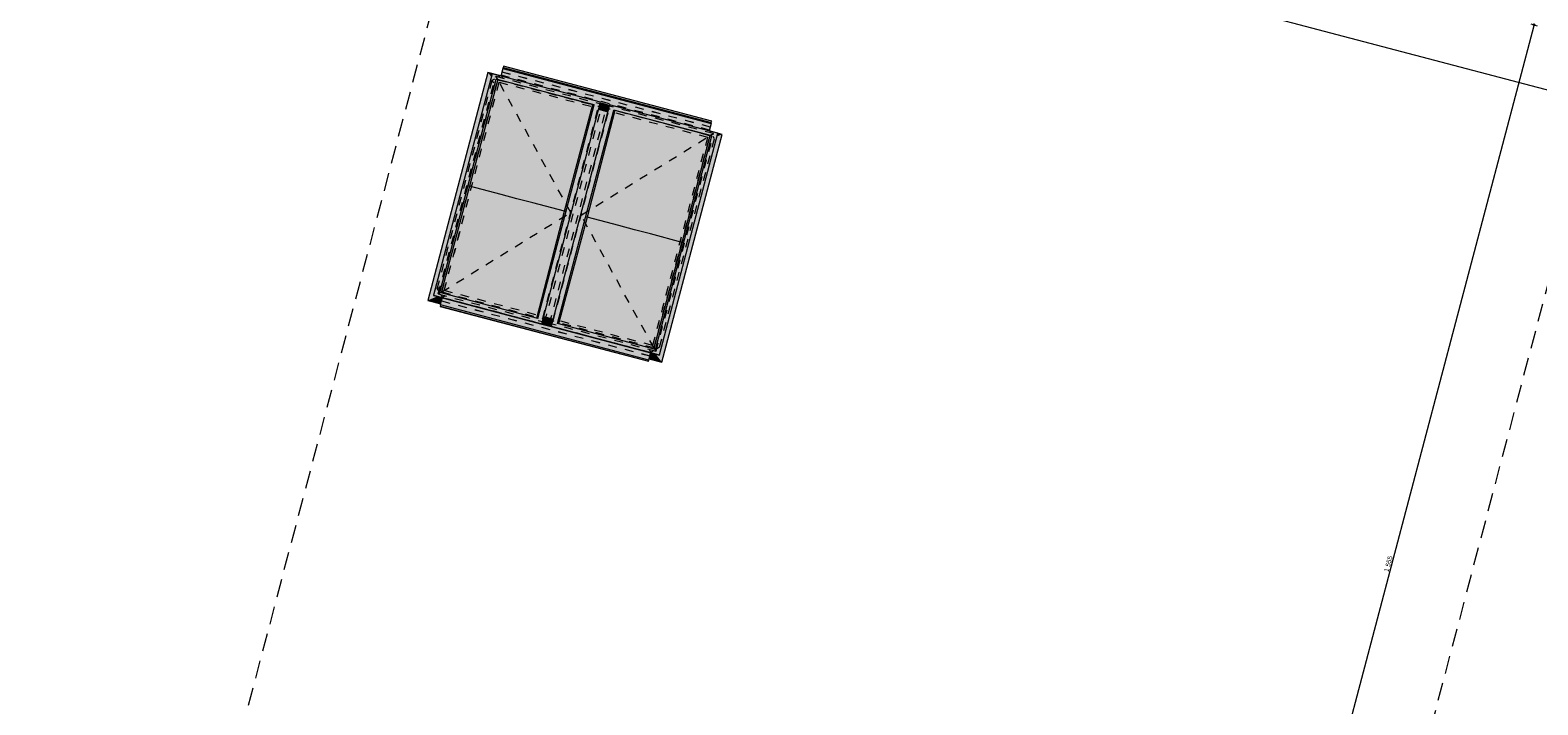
# Model space of a CAD drawing. Header units: millimetres. Extents: x -176817 to 18864955, y -12996033 to 201123.
# Tile 55 of 256: x 92019 to 113013, y 11695 to 21087. Entities that reach past the tile are written whole.
import ezdxf
from ezdxf.enums import TextEntityAlignment as Align

# ---------------------------------------------------------------- set-up
doc = ezdxf.new("R2010")
doc.units = ezdxf.units.MM
doc.header["$MEASUREMENT"] = 0
doc.linetypes.add('Przerywana', pattern=[240, 120, -120])
doc.linetypes.add('Przerywana długa', pattern=[390, 250, -140])
for name, color, linetype in [('213-A Wymiarowanie wewnętrzne', 7, 'Continuous'), ('231-A Ściany zewnętrzne', 7, 'Continuous'), ('232-A Klapy oddymiające', 7, 'Continuous'), ('232-A Klapy oddymiające podkład', 7, 'Continuous'), ('410-K Osie', 7, 'Continuous')]:
    doc.layers.add(name, color=color, linetype=linetype)
doc.styles.add('STYL_AUTOMATYCZNY_4', font='arial.ttf')
doc.styles.add('STYL_AUTOMATYCZNY_8', font='ARIALN.TTF')
doc.dimstyles.new('STYL_AUTOMATYCZNY__3', dxfattribs={"dimtxt": 64.999998, "dimasz": 47.5, "dimexe": 0.18, "dimexo": 0.0625, "dimgap": 0, "dimtad": 1, "dimdec": 1, "dimlfac": 0.1, "dimzin": 0, "dimdsep": 46, "dimtxsty": 'STYL_AUTOMATYCZNY_4', "dimblk": 'ARROWHEAD_11', "dimblk1": 'ARROWHEAD_11', "dimblk2": 'ARROWHEAD_11', "dimcen": 0.09, "dimclrd": 30, "dimclre": 30, "dimclrt": 30, "dimazin": 0, "dimtfac": 1, "dimtdec": 4, "dimtmove": 0, "dimatfit": 3, "dimfxl": 0, "dimtolj": 1, "dimtzin": 0, "dimarcsym": 0})
pattern_1 = [(75.21803, (0, 0), (-100.48358, 26.51508), [60, -120]), (75.21803, (-27.28, 100.28), (-100.48358, 26.51508), [60, -120]), (135.21803, (15.31, 58.01), (73.20452, 73.7638), [60, -120]), (135.21803, (-85.18, 84.53), (73.20452, 73.7638), [60, -120]), (195.21803, (0, 0), (-27.27906, 100.27887), [60, -120]), (195.21803, (-100.48, 26.52), (-27.27906, 100.27887), [60, -120])]

# ---------------------------------------------------------------- blocks, each defined once
blk = doc.blocks.new('Ściana_272_2', base_point=(84121, 12068))
at = {"layer": '231-A Ściany zewnętrzne', "linetype": 'Continuous', "lineweight": 0, "true_color": 0x000000}
h = blk.add_hatch(dxfattribs=at)
h.set_pattern_fill('Styropian_0002', color=18, style=0, pattern_type=2)
h.set_pattern_definition(pattern_1)
h.paths.add_polyline_path([(84121, 12068), (84093, 11962), (84103, 11959), (84129, 12056), (84119, 12058), (84122, 12068)])
h = blk.add_hatch(dxfattribs=at)
h.set_pattern_fill('Styropian_0002', color=18, style=0, pattern_type=2)
h.set_pattern_definition(pattern_1)
h.paths.add_polyline_path([(84113, 11957), (94323, 9262), (94351, 9369), (84122, 12068), (84141, 12063)])
at = {"layer": '231-A Ściany zewnętrzne', "color": 7, "linetype": 'Continuous', "lineweight": 0, "flags": 128}
for points in [[(84093, 11962), (84121, 12068)], [(86607, 11412), (84121, 12068)], [(84093, 11962), (84103, 11959)], [(84113, 11957), (86578, 11306)], [(86869, 11229), (94323, 9262)], [(94351, 9369), (86897, 11336)]]:
    blk.add_lwpolyline(points, dxfattribs=at)
blk = doc.blocks.new('Klapa mcr_PROLIGHT_DVP[236]_2', base_point=(99605, 18480))
at = {"layer": '232-A Klapy oddymiające', "linetype": 'Continuous', "lineweight": 0, "true_color": 0xffffff}
for points in [[(98605, 20566), (101509, 19819), (98609, 20584)], [(98439, 20437), (98393, 20497), (97556, 17325), (97874, 18296), (98006, 18796)], [(97637, 17397), (98508, 20406), (98450, 20481)], [(97724, 17433), (98508, 20406), (97637, 17397)], [(98136, 18914), (98529, 20401), (98527, 20401), (98397, 19985), (98116, 18920)], [(98136, 18914), (98578, 18799), (98539, 20398), (98529, 20401)], [(98573, 20448), (98574, 20449), (98393, 20497), (98450, 20479), (98450, 20481)], [(98449, 20476), (98450, 20479), (98393, 20497), (98439, 20437)], [(98397, 19985), (98527, 20401), (98508, 20406)], [(99873, 20046), (98450, 20481), (98508, 20406)], [(99960, 20082), (98450, 20481), (99873, 20046)], [(98508, 20406), (98508, 20406), (98529, 20401), (98539, 20398), (99198, 20224), (99208, 20222), (99856, 20051)], [(99873, 20046), (99873, 20046), (98518, 20404), (98559, 20393)], [(99187, 20227), (98539, 20398), (98578, 18799)], [(99077, 20315), (101501, 19788), (98601, 20553), (98573, 20448)], [(101504, 19801), (98605, 20566), (98601, 20553)], [(101501, 19788), (101504, 19801), (98601, 20553)], [(98605, 20566), (101504, 19801), (101509, 19819)], [(99193, 20226), (99187, 20227), (98578, 18799), (98798, 18740)], [(98798, 18740), (99019, 18682), (99198, 20224), (99193, 20226)], [(99460, 18565), (99208, 20222), (99198, 20224), (99019, 18682)], [(100087, 20049), (101473, 19683), (101501, 19788), (99077, 20315), (99960, 20082), (99958, 20075), (100085, 20041)], [(99856, 20051), (99208, 20222), (99460, 18565)], [(99146, 16999), (99960, 20082), (99088, 17073)], [(99960, 20082), (99873, 20046), (99088, 17073)], [(100145, 19975), (100087, 20049), (99273, 16965)], [(99360, 17001), (100145, 19975), (99273, 16965)], [(99381, 17888), (99848, 19144), (100060, 19948), (99933, 19981)], [(99460, 18565), (99602, 19021), (99873, 20046), (99856, 20051)], [(99752, 18488), (99773, 18482), (100161, 19970), (100159, 19971), (100051, 19621)], [(100214, 18367), (100172, 19967), (100161, 19970), (99773, 18482)], [(100060, 19948), (100061, 19952), (99934, 19986), (99933, 19981)], [(100062, 19954), (99935, 19988), (99934, 19986), (100061, 19952)], [(100062, 19954), (100065, 19966), (99981, 19989), (99938, 20001), (99935, 19988)], [(100062, 19954), (100062, 19954), (99935, 19988), (99935, 19988)], [(100065, 19967), (100074, 20000), (99946, 20030), (99938, 20001)], [(100065, 19967), (100065, 19967), (99938, 20001), (99938, 20001)], [(100065, 19967), (100065, 19967), (99938, 20001), (99938, 20001)], [(100074, 20000), (100082, 20029), (99955, 20063), (99946, 20030)], [(100084, 20040), (99957, 20074), (99955, 20063), (100082, 20029)], [(100084, 20040), (100085, 20041), (99958, 20075), (99957, 20074)], [(99981, 19989), (100065, 19966), (100065, 19967)], [(100159, 19971), (100145, 19974), (100051, 19621)], [(100145, 19975), (101509, 19615), (100087, 20049)], [(101509, 19615), (101596, 19651), (100087, 20049)], [(101509, 19615), (100145, 19975), (101509, 19614)], [(100841, 19791), (101499, 19617), (101459, 19628), (100145, 19975), (100145, 19974), (100161, 19970), (100172, 19967), (100830, 19794)], [(100820, 19796), (100172, 19967), (100214, 18367)], [(100435, 18309), (100825, 19795), (100820, 19796), (100214, 18367)], [(100435, 18309), (100656, 18250), (100830, 19794), (100825, 19795)], [(101096, 18133), (100841, 19791), (100830, 19794), (100656, 18250)], [(100841, 19791), (101096, 18133), (101489, 19620)], [(100783, 16567), (101596, 19651), (100725, 16641)], [(100725, 16641), (101596, 19651), (101509, 19615)], [(100731, 16575), (100817, 16464), (101654, 19636), (101336, 18665), (101285, 18471), (100782, 16563), (100781, 16563), (100781, 16562)], [(101239, 18589), (101509, 19614), (101499, 19617), (101489, 19620), (101096, 18133)], [(101336, 18665), (101654, 19636), (101585, 19607)], [(101654, 19636), (101473, 19684), (101473, 19683), (101596, 19651), (101585, 19607)], [(99297, 17056), (99848, 19144), (99381, 17888), (99170, 17089)], [(97744, 17428), (98136, 18914), (97995, 18462), (97724, 17433)], [(98392, 17257), (98136, 18914), (97744, 17428)], [(98136, 18914), (98116, 18920), (97995, 18462)], [(98403, 17254), (98578, 18799), (98136, 18914), (98392, 17257)], [(99480, 18560), (99602, 19021), (99460, 18565)], [(98403, 17254), (98408, 17252), (98798, 18740), (98578, 18799)], [(99019, 18682), (98798, 18740), (98408, 17252), (98413, 17251)], [(99061, 17080), (99019, 18682), (98413, 17251)], [(99072, 17077), (99460, 18565), (99019, 18682), (99061, 17080)], [(99480, 18560), (99460, 18565), (99072, 17077), (99073, 17077), (99181, 17426)], [(99773, 18482), (99631, 18026), (99360, 17001), (99376, 16997)], [(100024, 16826), (99773, 18482), (99376, 16997)], [(99773, 18482), (99752, 18488), (99631, 18026)], [(100035, 16823), (100214, 18367), (99773, 18482), (100024, 16826)], [(101096, 18133), (101117, 18128), (101239, 18589)], [(97685, 17379), (97635, 17392), (97637, 17397), (97760, 17865), (97874, 18296), (97556, 17325)], [(100435, 18309), (100214, 18367), (100035, 16823), (100040, 16822)], [(100046, 16820), (100656, 18250), (100435, 18309), (100040, 16822)], [(100694, 16649), (100656, 18250), (100046, 16820)], [(101096, 18133), (100656, 18250), (100694, 16649), (100704, 16647)], [(101117, 18128), (101096, 18133), (100704, 16647), (100706, 16646), (100837, 17066)], [(99146, 16999), (97724, 17433), (97637, 17397)], [(99146, 16999), (99088, 17073), (97724, 17433)], [(99088, 17073), (99181, 17426), (99073, 17077)], [(97556, 17325), (97737, 17277), (97758, 17359), (97685, 17379)], [(97737, 17277), (97737, 17277), (97556, 17325), (97556, 17325)], [(97635, 17392), (99145, 16994), (97637, 17397)], [(99145, 16994), (99146, 16999), (97637, 17397)], [(100627, 16477), (97728, 17243), (97727, 17242)], [(100627, 16478), (97732, 17261), (97728, 17243)], [(100627, 16477), (100627, 16478), (97728, 17243)], [(100326, 16576), (98093, 17271), (97758, 17359), (97732, 17261)], [(100632, 16495), (97732, 17261), (100627, 16478)], [(100632, 16495), (100658, 16594), (99272, 16960), (99272, 16961), (99145, 16994), (99145, 16994), (98093, 17271), (100326, 16576)], [(99272, 16962), (99276, 16975), (99159, 17006), (99148, 17007), (99145, 16995)], [(99159, 17006), (99149, 17008), (99148, 17007)], [(99276, 16977), (99284, 17007), (99158, 17043), (99149, 17011)], [(99149, 17010), (99276, 16976), (99276, 16977), (99149, 17011)], [(99276, 16975), (99276, 16976), (99149, 17010), (99149, 17008)], [(99284, 17007), (99293, 17039), (99166, 17073), (99158, 17043)], [(99293, 17039), (99296, 17053), (99169, 17087), (99166, 17074), (99239, 17053)], [(99239, 17053), (99166, 17074), (99166, 17073)], [(99296, 17054), (99297, 17054), (99170, 17088), (99169, 17087)], [(99169, 17087), (99296, 17054), (99296, 17054), (99169, 17087)], [(99296, 17054), (99296, 17054), (99169, 17087), (99169, 17087)], [(99296, 17053), (99296, 17054), (99169, 17087), (99169, 17087)], [(99297, 17056), (99170, 17089), (99170, 17088), (99297, 17054)], [(100725, 16641), (100837, 17066), (100706, 16646)], [(99272, 16961), (99272, 16962), (99145, 16995), (99145, 16994), (99145, 16994)], [(99272, 16960), (100781, 16562), (99273, 16965)], [(99273, 16965), (100783, 16567), (99360, 17001)], [(100783, 16567), (99273, 16965), (100781, 16562)], [(100783, 16567), (100725, 16641), (99360, 17001)], [(100638, 16520), (100817, 16464), (100731, 16575), (100658, 16594)], [(100636, 16512), (100817, 16464), (100638, 16520)], [(100817, 16464), (100636, 16512), (100636, 16512), (100817, 16464)]]:
    blk.add_hatch(color=7, dxfattribs=at).paths.add_polyline_path(points)
at = {"layer": '232-A Klapy oddymiające', "color": 7, "linetype": 'Continuous', "lineweight": 0}
for p, q in [((98609, 20584), (98605, 20566)), ((101509, 19819), (98609, 20584)), ((98393, 20497), (97556, 17325)), ((98450, 20481), (97637, 17397)), ((97724, 17433), (98508, 20406)), ((98529, 20401), (98136, 18914)), ((98574, 20449), (98393, 20497)), ((99960, 20082), (98450, 20481)), ((99873, 20046), (98508, 20406)), ((98508, 20406), (98529, 20401)), ((98601, 20553), (98573, 20448)), ((98605, 20566), (98601, 20553)), ((98601, 20553), (101501, 19788)), ((98605, 20566), (101504, 19801)), ((99208, 20222), (99873, 20046)), ((99088, 17073), (99873, 20046)), ((99146, 16999), (99960, 20082)), ((100087, 20049), (99273, 16965)), ((99360, 17001), (100145, 19975)), ((99460, 18565), (99856, 20051)), ((100161, 19970), (99773, 18482)), ((100060, 19948), (99933, 19981)), ((99934, 19986), (100061, 19952)), ((100062, 19954), (99935, 19988)), ((100065, 19967), (99938, 20001)), ((100082, 20029), (99955, 20063)), ((100084, 20040), (99957, 20074)), ((101596, 19651), (100087, 20049)), ((101509, 19615), (100145, 19975)), ((100145, 19974), (100161, 19970)), ((100841, 19791), (101509, 19614)), ((101501, 19788), (101473, 19683)), ((101501, 19788), (101504, 19801)), ((101504, 19801), (101509, 19819)), ((100725, 16641), (101509, 19615)), ((100783, 16567), (101596, 19651)), ((100817, 16464), (101654, 19636)), ((101096, 18133), (101489, 19620)), ((101654, 19636), (101473, 19684)), ((98136, 18914), (97744, 17428)), ((98136, 18914), (98116, 18920)), ((98578, 18799), (98136, 18914)), ((98798, 18740), (98578, 18799)), ((99019, 18682), (98798, 18740)), ((99460, 18565), (99019, 18682)), ((99072, 17077), (99460, 18565)), ((99773, 18482), (99376, 16997)), ((99480, 18560), (99460, 18565)), ((99773, 18482), (99752, 18488)), ((100214, 18367), (99773, 18482)), ((100435, 18309), (100214, 18367)), ((100656, 18250), (100435, 18309)), ((101096, 18133), (100656, 18250)), ((100704, 16647), (101096, 18133)), ((101117, 18128), (101096, 18133)), ((99088, 17073), (97724, 17433)), ((97737, 17277), (97556, 17325)), ((97556, 17325), (97737, 17277)), ((97556, 17325), (97556, 17325)), ((97637, 17397), (97635, 17392)), ((97635, 17392), (99145, 16994)), ((97637, 17397), (99146, 16999)), ((97728, 17243), (97727, 17242)), ((97727, 17242), (100627, 16477)), ((97732, 17261), (97728, 17243)), ((97728, 17243), (100627, 16478)), ((97732, 17261), (97758, 17359)), ((100632, 16495), (97732, 17261)), ((99149, 17011), (99276, 16977)), ((99293, 17039), (99166, 17073)), ((99296, 17054), (99169, 17087)), ((99169, 17087), (99296, 17054)), ((99296, 17053), (99169, 17087)), ((99297, 17056), (99170, 17089)), ((99145, 16994), (99146, 16999)), ((99145, 16995), (99272, 16962)), ((99273, 16965), (99272, 16960)), ((99272, 16960), (100781, 16562)), ((99273, 16965), (100783, 16567)), ((100725, 16641), (99360, 17001)), ((100632, 16495), (100658, 16594)), ((100627, 16478), (100632, 16495)), ((100627, 16477), (100627, 16478)), ((100817, 16464), (100636, 16512)), ((100636, 16512), (100817, 16464)), ((100781, 16562), (100783, 16567)), ((100817, 16464), (100817, 16464))]:
    blk.add_line(p, q, dxfattribs=at)
blk = doc.blocks.new('*D3094')
at = {"layer": '213-A Wymiarowanie wewnętrzne', "linetype": 'Continuous', "lineweight": 200}
for points in [[(98672, 24066), (98673, 24061), (98676, 24057), (98680, 24055), (98685, 24054), (98689, 24055), (98694, 24057), (98696, 24061), (98697, 24066), (98696, 24071), (98694, 24075), (98689, 24078), (98685, 24079), (98680, 24078), (98676, 24075), (98673, 24071)], [(113466, 20163), (113467, 20158), (113469, 20154), (113474, 20151), (113478, 20150), (113483, 20151), (113487, 20154), (113490, 20158), (113491, 20163), (113490, 20167), (113487, 20171), (113483, 20174), (113478, 20175), (113474, 20174), (113469, 20171), (113467, 20167)]]:
    blk.add_hatch(color=30, dxfattribs=at).paths.add_polyline_path(points)
at = {"layer": '213-A Wymiarowanie wewnętrzne', "color": 30, "linetype": 'Continuous', "lineweight": 0}
for p, q in [((98682, 24054), (98673, 24021)), ((98697, 24112), (98688, 24078)), ((113466, 20166), (98697, 24063))]:
    blk.add_line(p, q, dxfattribs=at)
blk.add_circle((98685, 24066), 12.5, dxfattribs=at)
at = {"layer": '213-A Wymiarowanie wewnętrzne', "color": 30, "lineweight": 200, "insert": (105977, 22155), "char_height": 65, "attachment_point": 7, "rotation": 345.218, "style": 'STYL_AUTOMATYCZNY_4'}
blk.add_mtext('\\A1;{\\pql;\\fArial|b0|i0|c238|p0;\\W1.000000;1\xa0530}', dxfattribs=at)
blk = doc.blocks.new('ARROWHEAD_11')
at = {"color": 0, "linetype": 'Continuous', "lineweight": 0}
blk.add_line((0, 0), (-1, 0), dxfattribs=at)
at = {"color": 0, "linetype": 'Continuous', "lineweight": 0, "const_width": 0.25, "flags": 128}
blk.add_lwpolyline([(-0.125, 0, 1), (0.125, 0, 1)], format="xyb", close=True, dxfattribs=at)
blk = doc.blocks.new('*D3222')
at = {"layer": '213-A Wymiarowanie wewnętrzne', "linetype": 'Continuous', "lineweight": 200}
for points in [[(112946, 21161), (112947, 21157), (112950, 21153), (112954, 21150), (112959, 21149), (112964, 21150), (112968, 21153), (112971, 21157), (112971, 21161), (112971, 21166), (112968, 21170), (112964, 21173), (112959, 21174), (112954, 21173), (112950, 21170), (112947, 21166)], [(108979, 6126), (108980, 6121), (108983, 6117), (108987, 6115), (108992, 6114), (108996, 6115), (109000, 6117), (109003, 6121), (109004, 6126), (109003, 6131), (109000, 6135), (108996, 6138), (108992, 6139), (108987, 6138), (108983, 6135), (108980, 6131)]]:
    blk.add_hatch(color=30, dxfattribs=at).paths.add_polyline_path(points)
at = {"layer": '213-A Wymiarowanie wewnętrzne', "color": 30, "linetype": 'Continuous', "lineweight": 0}
for p, q in [((112956, 21149), (108995, 6138)), ((112914, 21173), (112947, 21165)), ((112971, 21158), (113004, 21149))]:
    blk.add_line(p, q, dxfattribs=at)
blk.add_circle((112959, 21161), 12.5, dxfattribs=at)
at = {"layer": '213-A Wymiarowanie wewnętrzne', "color": 30, "lineweight": 200, "insert": (110934, 13539), "char_height": 65, "attachment_point": 7, "rotation": 75.218, "style": 'STYL_AUTOMATYCZNY_4'}
blk.add_mtext('\\A1;{\\pql;\\fArial|b0|i0|c238|p0;\\W1.000000;1\xa0555}', dxfattribs=at)
blk = doc.blocks.new('*D3223')
at = {"layer": '213-A Wymiarowanie wewnętrzne', "linetype": 'Continuous', "lineweight": 200}
for points in [[(108979, 6126), (108980, 6121), (108983, 6117), (108987, 6115), (108992, 6114), (108996, 6115), (109000, 6117), (109003, 6121), (109004, 6126), (109003, 6131), (109000, 6135), (108996, 6138), (108992, 6139), (108987, 6138), (108983, 6135), (108980, 6131)], [(108826, 5546), (108827, 5541), (108830, 5537), (108834, 5534), (108838, 5533), (108843, 5534), (108847, 5537), (108850, 5541), (108851, 5546), (108850, 5551), (108847, 5555), (108843, 5557), (108838, 5558), (108834, 5557), (108830, 5555), (108827, 5551)]]:
    blk.add_hatch(color=30, dxfattribs=at).paths.add_polyline_path(points)
at = {"layer": '213-A Wymiarowanie wewnętrzne', "color": 30, "linetype": 'Continuous', "lineweight": 0}
for p, q in [((108988, 6114), (108842, 5558)), ((108946, 6138), (108979, 6129)), ((109004, 6123), (109037, 6114)), ((108793, 5558), (108826, 5549)), ((108835, 5534), (108832, 5522)), ((108851, 5543), (108884, 5534))]:
    blk.add_line(p, q, dxfattribs=at)
for centre in [(108992, 6126), (108838, 5546)]:
    blk.add_circle(centre, 12.5, dxfattribs=at)
at = {"layer": '213-A Wymiarowanie wewnętrzne', "color": 30, "lineweight": 200, "insert": (108890, 5791), "char_height": 65, "attachment_point": 7, "rotation": 75.218, "style": 'STYL_AUTOMATYCZNY_4'}
blk.add_mtext('\\A1;{\\pql;\\fArial|b0|i0|c238|p0;\\W1.000000;60}', dxfattribs=at)
blk = doc.blocks.new('*D3227')
at = {"layer": '213-A Wymiarowanie wewnętrzne', "linetype": 'Continuous', "lineweight": 200}
for points in [[(153564, 49744), (153565, 49739), (153568, 49735), (153572, 49733), (153577, 49732), (153582, 49733), (153586, 49735), (153589, 49739), (153589, 49744), (153589, 49749), (153586, 49753), (153582, 49756), (153577, 49757), (153572, 49756), (153568, 49753), (153565, 49749)], [(144048, 13679), (144049, 13674), (144051, 13670), (144055, 13667), (144060, 13666), (144065, 13667), (144069, 13670), (144072, 13674), (144073, 13679), (144072, 13683), (144069, 13687), (144065, 13690), (144060, 13691), (144055, 13690), (144051, 13687), (144049, 13683)]]:
    blk.add_hatch(color=30, dxfattribs=at).paths.add_polyline_path(points)
at = {"layer": '213-A Wymiarowanie wewnętrzne', "color": 30, "linetype": 'Continuous', "lineweight": 0}
for p, q in [((153574, 49732), (144063, 13691)), ((153532, 49756), (153565, 49747)), ((153589, 49741), (153622, 49732))]:
    blk.add_line(p, q, dxfattribs=at)
blk.add_circle((153577, 49744), 12.5, dxfattribs=at)
at = {"layer": '213-A Wymiarowanie wewnętrzne', "color": 30, "lineweight": 200, "insert": (148778, 31607), "char_height": 65, "attachment_point": 7, "rotation": 75.218, "style": 'STYL_AUTOMATYCZNY_4'}
blk.add_mtext('\\A1;{\\pql;\\fArial|b0|i0|c238|p0;\\W1.000000;3\xa0730}', dxfattribs=at)
blk = doc.blocks.new('*D3228')
at = {"layer": '213-A Wymiarowanie wewnętrzne', "linetype": 'Continuous', "lineweight": 200}
for points in [[(144048, 13679), (144049, 13674), (144051, 13670), (144055, 13667), (144060, 13666), (144065, 13667), (144069, 13670), (144072, 13674), (144073, 13679), (144072, 13683), (144069, 13687), (144065, 13690), (144060, 13691), (144055, 13690), (144051, 13687), (144049, 13683)], [(143869, 13002), (143870, 12997), (143873, 12993), (143877, 12990), (143882, 12989), (143886, 12990), (143890, 12993), (143893, 12997), (143894, 13002), (143893, 13007), (143890, 13011), (143886, 13013), (143882, 13014), (143877, 13013), (143873, 13011), (143870, 13007)]]:
    blk.add_hatch(color=30, dxfattribs=at).paths.add_polyline_path(points)
at = {"layer": '213-A Wymiarowanie wewnętrzne', "color": 30, "linetype": 'Continuous', "lineweight": 0}
for p, q in [((144057, 13666), (143885, 13014)), ((144015, 13691), (144048, 13682)), ((144072, 13675), (144106, 13667))]:
    blk.add_line(p, q, dxfattribs=at)
blk.add_circle((144060, 13679), 12.5, dxfattribs=at)
at = {"layer": '213-A Wymiarowanie wewnętrzne', "color": 30, "lineweight": 200, "insert": (143946, 13296), "char_height": 65, "attachment_point": 7, "rotation": 75.218, "style": 'STYL_AUTOMATYCZNY_4'}
blk.add_mtext('\\A1;{\\pql;\\fArial|b0|i0|c238|p0;\\W1.000000;70}', dxfattribs=at)
blk = doc.blocks.new('*D3229')
at = {"layer": '213-A Wymiarowanie wewnętrzne', "linetype": 'Continuous', "lineweight": 200}
for points in [[(143869, 13002), (143870, 12997), (143873, 12993), (143877, 12990), (143882, 12989), (143886, 12990), (143890, 12993), (143893, 12997), (143894, 13002), (143893, 13007), (143890, 13011), (143886, 13013), (143882, 13014), (143877, 13013), (143873, 13011), (143870, 13007)], [(139902, -2034), (139903, -2038), (139905, -2042), (139909, -2045), (139914, -2046), (139919, -2045), (139923, -2042), (139926, -2038), (139927, -2034), (139926, -2029), (139923, -2025), (139919, -2022), (139914, -2021), (139909, -2022), (139905, -2025), (139903, -2029)]]:
    blk.add_hatch(color=30, dxfattribs=at).paths.add_polyline_path(points)
at = {"layer": '213-A Wymiarowanie wewnętrzne', "color": 30, "linetype": 'Continuous', "lineweight": 0}
for p, q in [((143878, 12990), (139917, -2022)), ((143836, 13014), (143870, 13005)), ((143894, 12999), (143927, 12990))]:
    blk.add_line(p, q, dxfattribs=at)
blk.add_circle((143882, 13002), 12.5, dxfattribs=at)
at = {"layer": '213-A Wymiarowanie wewnętrzne', "color": 30, "lineweight": 200, "insert": (141857, 5380), "char_height": 65, "attachment_point": 7, "rotation": 75.218, "style": 'STYL_AUTOMATYCZNY_4'}
blk.add_mtext('\\A1;{\\pql;\\fArial|b0|i0|c238|p0;\\W1.000000;1\xa0555}', dxfattribs=at)
blk = doc.blocks.new('*D3230')
at = {"layer": '213-A Wymiarowanie wewnętrzne', "linetype": 'Continuous', "lineweight": 200}
for points in [[(139902, -2034), (139903, -2038), (139905, -2042), (139909, -2045), (139914, -2046), (139919, -2045), (139923, -2042), (139926, -2038), (139927, -2034), (139926, -2029), (139923, -2025), (139919, -2022), (139914, -2021), (139909, -2022), (139905, -2025), (139903, -2029)], [(139749, -2614), (139750, -2619), (139752, -2623), (139756, -2625), (139761, -2626), (139766, -2625), (139770, -2623), (139773, -2619), (139774, -2614), (139773, -2609), (139770, -2605), (139766, -2602), (139761, -2601), (139756, -2602), (139752, -2605), (139750, -2609)]]:
    blk.add_hatch(color=30, dxfattribs=at).paths.add_polyline_path(points)
at = {"layer": '213-A Wymiarowanie wewnętrzne', "color": 30, "linetype": 'Continuous', "lineweight": 0}
for p, q in [((139911, -2046), (139764, -2602)), ((139869, -2022), (139902, -2030)), ((139926, -2037), (139959, -2046)), ((139716, -2602), (139749, -2611)), ((139758, -2626), (139755, -2638)), ((139773, -2617), (139806, -2626))]:
    blk.add_line(p, q, dxfattribs=at)
for centre in [(139914, -2034), (139761, -2614)]:
    blk.add_circle(centre, 12.5, dxfattribs=at)
at = {"layer": '213-A Wymiarowanie wewnętrzne', "color": 30, "lineweight": 200, "insert": (139812, -2368), "char_height": 65, "attachment_point": 7, "rotation": 75.218, "style": 'STYL_AUTOMATYCZNY_4'}
blk.add_mtext('\\A1;{\\pql;\\fArial|b0|i0|c238|p0;\\W1.000000;60}', dxfattribs=at)
blk = doc.blocks.new('*D3234')
at = {"layer": '213-A Wymiarowanie wewnętrzne', "linetype": 'Continuous', "lineweight": 200}
for points in [[(167575, 46047), (167576, 46042), (167578, 46038), (167582, 46036), (167587, 46035), (167592, 46036), (167596, 46038), (167599, 46042), (167600, 46047), (167599, 46052), (167596, 46056), (167592, 46059), (167587, 46060), (167582, 46059), (167578, 46056), (167576, 46052)], [(158058, 9982), (158059, 9977), (158062, 9973), (158066, 9970), (158070, 9969), (158075, 9970), (158079, 9973), (158082, 9977), (158083, 9982), (158082, 9986), (158079, 9990), (158075, 9993), (158070, 9994), (158066, 9993), (158062, 9990), (158059, 9986)]]:
    blk.add_hatch(color=30, dxfattribs=at).paths.add_polyline_path(points)
at = {"layer": '213-A Wymiarowanie wewnętrzne', "color": 30, "linetype": 'Continuous', "lineweight": 0}
blk.add_line((167584, 46035), (158074, 9994), dxfattribs=at)
at = {"layer": '213-A Wymiarowanie wewnętrzne', "color": 30, "lineweight": 200, "insert": (162788, 27910), "char_height": 65, "attachment_point": 7, "rotation": 75.218, "style": 'STYL_AUTOMATYCZNY_4'}
blk.add_mtext('\\A1;{\\pql;\\fArial|b0|i0|c238|p0;\\W1.000000;3\xa0730}', dxfattribs=at)
blk = doc.blocks.new('*D3235')
at = {"layer": '213-A Wymiarowanie wewnętrzne', "linetype": 'Continuous', "lineweight": 200}
for points in [[(158058, 9982), (158059, 9977), (158062, 9973), (158066, 9970), (158070, 9969), (158075, 9970), (158079, 9973), (158082, 9977), (158083, 9982), (158082, 9986), (158079, 9990), (158075, 9993), (158070, 9994), (158066, 9993), (158062, 9990), (158059, 9986)], [(157879, 9305), (157880, 9300), (157883, 9296), (157887, 9293), (157892, 9292), (157897, 9293), (157901, 9296), (157903, 9300), (157904, 9305), (157903, 9310), (157901, 9314), (157897, 9316), (157892, 9317), (157887, 9316), (157883, 9314), (157880, 9310)]]:
    blk.add_hatch(color=30, dxfattribs=at).paths.add_polyline_path(points)
at = {"layer": '213-A Wymiarowanie wewnętrzne', "color": 30, "linetype": 'Continuous', "lineweight": 0}
for p, q in [((158067, 9970), (157895, 9317)), ((158025, 9994), (158058, 9985)), ((158083, 9978), (158116, 9970))]:
    blk.add_line(p, q, dxfattribs=at)
blk.add_circle((158070, 9982), 12.5, dxfattribs=at)
at = {"layer": '213-A Wymiarowanie wewnętrzne', "color": 30, "lineweight": 200, "insert": (157956, 9599), "char_height": 65, "attachment_point": 7, "rotation": 75.218, "style": 'STYL_AUTOMATYCZNY_4'}
blk.add_mtext('\\A1;{\\pql;\\fArial|b0|i0|c238|p0;\\W1.000000;70}', dxfattribs=at)
blk = doc.blocks.new('*D3236')
at = {"layer": '213-A Wymiarowanie wewnętrzne', "linetype": 'Continuous', "lineweight": 200}
for points in [[(157879, 9305), (157880, 9300), (157883, 9296), (157887, 9293), (157892, 9292), (157897, 9293), (157901, 9296), (157903, 9300), (157904, 9305), (157903, 9310), (157901, 9314), (157897, 9316), (157892, 9317), (157887, 9316), (157883, 9314), (157880, 9310)], [(153912, -5731), (153913, -5735), (153916, -5739), (153920, -5742), (153924, -5743), (153929, -5742), (153933, -5739), (153936, -5735), (153937, -5731), (153936, -5726), (153933, -5722), (153929, -5719), (153924, -5718), (153920, -5719), (153916, -5722), (153913, -5726)]]:
    blk.add_hatch(color=30, dxfattribs=at).paths.add_polyline_path(points)
at = {"layer": '213-A Wymiarowanie wewnętrzne', "color": 30, "linetype": 'Continuous', "lineweight": 0}
for p, q in [((157889, 9293), (153928, -5718)), ((157847, 9317), (157880, 9308)), ((157904, 9302), (157937, 9293))]:
    blk.add_line(p, q, dxfattribs=at)
blk.add_circle((157892, 9305), 12.5, dxfattribs=at)
at = {"layer": '213-A Wymiarowanie wewnętrzne', "color": 30, "lineweight": 200, "insert": (155867, 1683), "char_height": 65, "attachment_point": 7, "rotation": 75.218, "style": 'STYL_AUTOMATYCZNY_4'}
blk.add_mtext('\\A1;{\\pql;\\fArial|b0|i0|c238|p0;\\W1.000000;1\xa0555}', dxfattribs=at)
blk = doc.blocks.new('*D3237')
at = {"layer": '213-A Wymiarowanie wewnętrzne', "linetype": 'Continuous', "lineweight": 200}
for points in [[(153912, -5731), (153913, -5735), (153916, -5739), (153920, -5742), (153924, -5743), (153929, -5742), (153933, -5739), (153936, -5735), (153937, -5731), (153936, -5726), (153933, -5722), (153929, -5719), (153924, -5718), (153920, -5719), (153916, -5722), (153913, -5726)], [(153759, -6311), (153760, -6316), (153763, -6320), (153767, -6322), (153771, -6323), (153776, -6322), (153780, -6320), (153783, -6316), (153784, -6311), (153783, -6306), (153780, -6302), (153776, -6299), (153771, -6298), (153767, -6299), (153763, -6302), (153760, -6306)]]:
    blk.add_hatch(color=30, dxfattribs=at).paths.add_polyline_path(points)
at = {"layer": '213-A Wymiarowanie wewnętrzne', "color": 30, "linetype": 'Continuous', "lineweight": 0}
for p, q in [((153921, -5743), (153775, -6299)), ((153879, -5719), (153912, -5727)), ((153937, -5734), (153970, -5743)), ((153726, -6299), (153759, -6308)), ((153768, -6323), (153765, -6335)), ((153783, -6314), (153817, -6323))]:
    blk.add_line(p, q, dxfattribs=at)
for centre in [(153924, -5731), (153771, -6311)]:
    blk.add_circle(centre, 12.5, dxfattribs=at)
at = {"layer": '213-A Wymiarowanie wewnętrzne', "color": 30, "lineweight": 200, "insert": (153823, -6065), "char_height": 65, "attachment_point": 7, "rotation": 75.218, "style": 'STYL_AUTOMATYCZNY_4'}
blk.add_mtext('\\A1;{\\pql;\\fArial|b0|i0|c238|p0;\\W1.000000;60}', dxfattribs=at)
blk = doc.blocks.new('Standardowy znacznik osi[626]_2', base_point=(130461, 83150))
at = {"layer": '410-K Osie', "color": 5, "linetype": 'Przerywana długa', "lineweight": 0}
blk.add_line((129696, 80249), (108637, 444), dxfattribs=at)
at = {"layer": '410-K Osie', "color": 7, "lineweight": 0, "style": 'STYL_AUTOMATYCZNY_8'}
for tag, p in [('AC_MarkerText_1_0', (130514, 83318)), ('AC_MarkerText_1_1', (107861, -2530))]:
    blk.add_attdef(tag, text='', height=100, rotation=345.218, dxfattribs=at).set_placement(p, align=Align.TOP_CENTER)
blk = doc.blocks.new('Standardowy znacznik osi[627]_2', base_point=(114991, 87232))
at = {"layer": '410-K Osie', "color": 5, "linetype": 'Przerywana długa', "lineweight": 0}
blk.add_line((114225, 84331), (93199, 4649), dxfattribs=at)
at = {"layer": '410-K Osie', "color": 7, "lineweight": 0, "style": 'STYL_AUTOMATYCZNY_8'}
for tag, p in [('AC_MarkerText_1_0', (115044, 87402)), ('AC_MarkerText_1_1', (92423, 1676))]:
    blk.add_attdef(tag, text='', height=100, rotation=345.218, dxfattribs=at).set_placement(p, align=Align.TOP_CENTER)

msp = doc.modelspace()

# ---------------------------------------------------------------- linework, layer by layer
at = {"layer": '232-A Klapy oddymiające podkład', "color": 7, "linetype": 'Przerywana', "lineweight": 0}
for p, q in [((97688.44, 17488.34), (98453.86, 20389.05)), ((97702.09, 17414.46), (98502.2, 20446.58)), ((97750.98, 17442.93), (98530.67, 20397.7)), ((98453.86, 20389.05), (98488.03, 20408.95)), ((98476.68, 20349.88), (98453.86, 20389.05)), ((98502.2, 20446.58), (99984.37, 20055.48)), ((98502.2, 20446.58), (98530.67, 20397.7)), ((98530.67, 20397.7), (99935.49, 20027.01)), ((98536.91, 20437.42), (98576.07, 20460.23)), ((98588.82, 20508.58), (98576.07, 20460.23)), ((101476.78, 19694.81), (98576.07, 20460.23)), ((98598.87, 20421.07), (98576.07, 20460.23)), ((98588.5, 20507.37), (101489.2, 19741.95)), ((98588.82, 20508.58), (101489.52, 19743.16)), ((99155.8, 17072.23), (99935.49, 20027.01)), ((99184.27, 17023.35), (99984.37, 20055.48)), ((99252.02, 17005.47), (100052.12, 20037.6)), ((99300.9, 17033.94), (100080.59, 19988.72)), ((99935.49, 20027.01), (99984.37, 20055.48)), ((100047.86, 20021.44), (99980.11, 20039.32)), ((100048.18, 20022.65), (99980.43, 20040.53)), ((101534.3, 19646.49), (100052.12, 20037.6)), ((100080.59, 19988.72), (100052.12, 20037.6)), ((101485.42, 19618.02), (100080.59, 19988.72)), ((100511.32, 19949.57), (100511.37, 19949.55)), ((100428.36, 19868.04), (100410.39, 19872.78)), ((100428.36, 19868.04), (100428.41, 19868.02)), ((101489.52, 19743.16), (101476.78, 19694.81)), ((100705.72, 16663.24), (101485.42, 19618.02)), ((100734.2, 16614.36), (101534.3, 19646.49)), ((100782.53, 16671.89), (101547.95, 19572.6)), ((101499.58, 19655.65), (101476.78, 19694.81)), ((101534.3, 19646.49), (101485.42, 19618.02)), ((101547.95, 19572.6), (101528.05, 19606.77)), ((98001.69, 18283.54), (97920.75, 17976.8)), ((98001.69, 18283.54), (98001.74, 18283.53)), ((97845.33, 18082.92), (97845.38, 18082.91)), ((97727.61, 17511.16), (97688.44, 17488.34)), ((97688.44, 17488.34), (97711.25, 17449.17)), ((97702.09, 17414.46), (97750.98, 17442.93)), ((97750.98, 17442.93), (99155.8, 17072.23)), ((100902.4, 17518.11), (100821.46, 17211.38)), ((100902.4, 17518.11), (100902.45, 17518.1)), ((97702.09, 17414.46), (99184.27, 17023.35)), ((97736.81, 17405.3), (97759.61, 17366.14)), ((97746.86, 17317.79), (97759.61, 17366.14)), ((97746.86, 17317.79), (100647.55, 16552.37)), ((97747.18, 17319), (100647.87, 16553.58)), ((97798.77, 17388.94), (97759.61, 17366.14)), ((97759.61, 17366.14), (100660.33, 16600.71)), ((100939.42, 17266.47), (100939.47, 17266.46)), ((99155.8, 17072.23), (99184.27, 17023.35)), ((99255.96, 17020.42), (99188.21, 17038.29)), ((99256.28, 17021.62), (99188.53, 17039.5)), ((99300.9, 17033.94), (99252.02, 17005.47)), ((100734.2, 16614.36), (99252.02, 17005.47)), ((100705.72, 16663.24), (99300.9, 17033.94)), ((100821.97, 17213.31), (100822.02, 17213.3)), ((100872.39, 17012.43), (100872.44, 17012.42)), ((99662.93, 16967.32), (99644.96, 16972.07)), ((99646.9, 16971.56), (99646.95, 16971.54)), ((99662.93, 16967.32), (99662.98, 16967.31)), ((99694.87, 16855.47), (99694.92, 16855.46)), ((100637.52, 16639.87), (100660.33, 16600.71)), ((100647.55, 16552.37), (100660.33, 16600.71)), ((100699.48, 16623.52), (100660.33, 16600.71)), ((100734.2, 16614.36), (100705.72, 16663.24)), ((100782.53, 16671.89), (100743.36, 16649.07))]:
    msp.add_line(p, q, dxfattribs=at)
for points in [[(97750.98, 17442.93), (99545.64, 18549.62), (98530.67, 20397.7)], [(100705.72, 16663.24), (99690.75, 18511.33), (101485.42, 19618.02)]]:
    msp.add_lwpolyline(points, dxfattribs=at)
msp.add_lwpolyline([(98550.55, 20363.54), (101451.26, 19598.12), (100685.84, 16697.41), (97785.13, 17462.83)], close=True, dxfattribs=at)

# ---------------------------------------------------------------- block references
at = {"layer": '231-A Ściany zewnętrzne', "color": 7, "lineweight": 0}
msp.add_blockref('Ściana_272_2', (84121.49, 12068.1), dxfattribs=at)
at = {"layer": '232-A Klapy oddymiające', "color": 7, "linetype": 'Continuous', "lineweight": 0}
msp.add_blockref('Klapa mcr_PROLIGHT_DVP[236]_2', (99604.98, 18480.39), dxfattribs=at)
at = {"layer": '410-K Osie', "color": 5, "linetype": 'Continuous', "lineweight": 0}
for name, p in [('Standardowy znacznik osi[627]_2', (114990.6, 87232.11)), ('Standardowy znacznik osi[626]_2', (130461.06, 83149.85))]:
    msp.add_blockref(name, p, dxfattribs=at)

# ---------------------------------------------------------------- dimensions: what is measured, and where the dimension line sits
at = {"layer": '213-A Wymiarowanie wewnętrzne', "color": 30, "linetype": 'Continuous', "lineweight": 200}
for base, p1, p2, angle, picture, middle, turn in [((144060.19, 13678.56), (77651.76, 69778.81), (68134.99, 33713.3), 255.218034, '*D3227', (148774.58, 31722.89), 75.218034), ((158070.47, 9981.6), (77651.76, 69778.81), (68134.99, 33713.3), 255.218034, '*D3234', (162784.86, 28025.93), 75.218034), ((143881.59, 13001.73), (68134.99, 33713.3), (67956.39, 33036.47), 255.218034, '*D3228', (143926.87, 13351.64), 75.218034), ((157891.88, 9304.77), (68134.99, 33713.3), (67956.39, 33036.47), 255.218034, '*D3235', (157937.15, 9654.69), 75.218034), ((108991.52, 6126.07), (67956.39, 33036.47), (63892.27, 18026.62), 255.218034, '*D3222', (110931.25, 13655.32), 75.218034), ((139914.15, -2033.63), (67956.39, 33036.47), (63892.27, 18026.62), 255.218034, '*D3229', (141853.87, 5495.62), 75.218034), ((153924.43, -5730.59), (67956.39, 33036.47), (63892.27, 18026.62), 255.218034, '*D3236', (155864.15, 1798.67), 75.218034), ((98684.7, 24066.21), (113690.94, 20968.28), (98897.31, 24871.94), 165.218034, '*D3094', (106093.08, 22158.38), 345.218034), ((108838.44, 5545.93), (63892.27, 18026.62), (63739.18, 17446.48), 255.218034, '*D3223', (108870.96, 5847.5), 75.218034), ((139761.06, -2613.77), (63892.27, 18026.62), (63739.18, 17446.48), 255.218034, '*D3230', (139793.58, -2312.2), 75.218034), ((153771.34, -6310.73), (63892.27, 18026.62), (63739.18, 17446.48), 255.218034, '*D3237', (153803.86, -6009.15), 75.218034)]:
    dim = msp.add_linear_dim(base=base, p1=p1, p2=p2, angle=angle, dimstyle='STYL_AUTOMATYCZNY__3', dxfattribs=at)
    dim.commit()
    dim.dimension.update_dxf_attribs({"geometry": picture, "text_midpoint": middle, "dimtype": 160, "text_rotation": turn})

doc.saveas('drawing.dxf')
